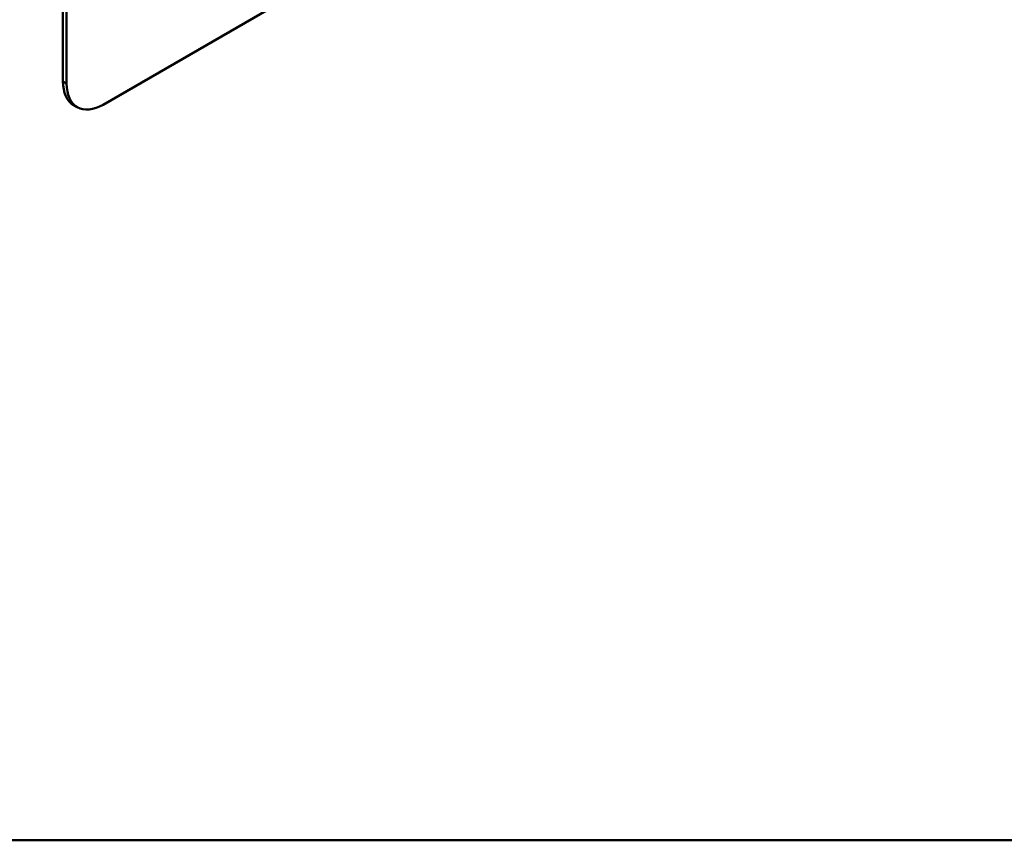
# Model space of a CAD drawing. Header units: millimetres. Extents: x 20 to 833, y 20 to 574.
# Tile 2 of 9: x 362 to 438, y 20 to 83. Entities that reach past the tile are written whole.
import ezdxf

# ---------------------------------------------------------------- set-up
doc = ezdxf.new("R2010")
doc.units = ezdxf.units.MM
doc.header["$LTSCALE"] = 2
for name, color, linetype, lineweight in [('Sichtbare Kanten(DIN)', 7, 'Continuous', 50), ('Sichtbare tangentiale Kanten(DIN)', 7, 'Continuous', 50), ('Skizziergeometrie(DIN)', 7, 'Continuous', 50)]:
    doc.layers.add(name, color=color, linetype=linetype, lineweight=lineweight)

# ---------------------------------------------------------------- blocks, each defined once
blk = doc.blocks.new('Ränder Standardrahmen')
at = {"layer": 'Skizziergeometrie(DIN)', "flags": 128}
blk.add_lwpolyline([(10, 10), (10, 287), (410, 287), (410, 10), (10, 10)], dxfattribs=at)

msp = doc.modelspace()

# ---------------------------------------------------------------- linework, layer by layer
at = {"layer": 'Sichtbare Kanten(DIN)'}
for p, q in [((365.168, 160.3532), (365.168, 78.7035)), ((365.4509, 160.1899), (365.4509, 78.5402)), ((368.2793, 76.9072), (422.0194, 107.9341)), ((366.2793, 76.7091), (365.9965, 76.8724))]:
    msp.add_line(p, q, dxfattribs=at)
for centre, end_param in [((367.9965, 80.3365), 6.2831853), ((368.2793, 80.1732), 7.0685835)]:
    msp.add_ellipse(centre, major_axis=(-2, -3.4641), ratio=0.5773503, start_param=5.4977871, end_param=end_param, dxfattribs=at)
at = {"layer": 'Sichtbare tangentiale Kanten(DIN)'}
msp.add_line((365.4509, 78.5402), (365.168, 78.7035), dxfattribs=at)

# ---------------------------------------------------------------- block references
at = {"xscale": 2, "yscale": 2, "zscale": 2}
msp.add_blockref('Ränder Standardrahmen', (0, 0), dxfattribs=at)

doc.saveas('drawing.dxf')
